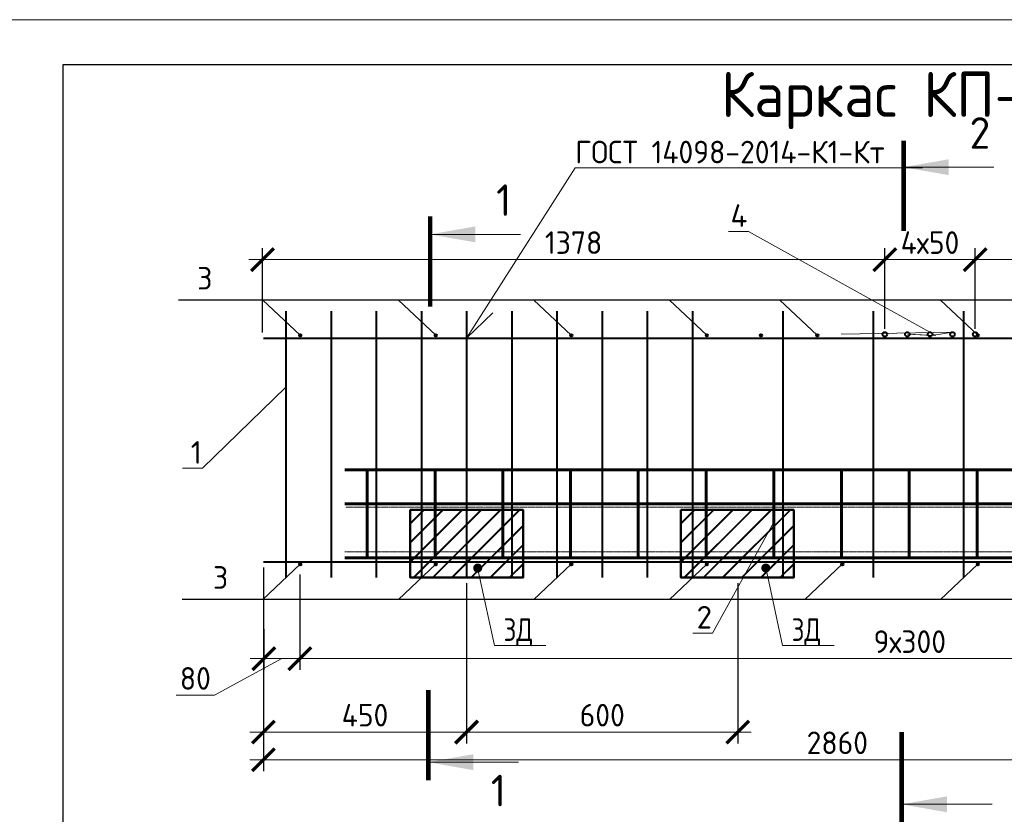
# Model space of a CAD drawing. Header units: millimetres. Extents: x 251864 to 617215, y -272865 to -46010.
# Tile 46 of 53: x 518573 to 529471, y -217609 to -208811. Entities that reach past the tile are written whole.
import ezdxf
from ezdxf import colors
from ezdxf.entities.mleader import LeaderData, LeaderLine
from ezdxf.math import Vec2, Vec3

# ---------------------------------------------------------------- set-up
doc = ezdxf.new("R2010")
doc.units = ezdxf.units.MM
doc.linetypes.add('CENTER2', pattern=[28.575, 19.05, -3.175, 3.175, -3.175])
doc.layers.get('Defpoints').update_dxf_attribs({"color": 140})
for name, color, linetype, lineweight in [('RAZMER', 100, 'Continuous', 15), ('Армирование', 3, 'Continuous', 40), ('Выноски', 20, 'Continuous', 20), ('подоснова', 151, 'Continuous', 5), ('поз.', 2, 'Continuous', 25), ('Размеры', 54, 'Continuous', 20), ('СО_ОСНОВНАЯ_060', 142, 'Continuous', 60), ('Текст-тонкая', 4, 'Continuous', 15), ('ТОНКИЕ', 7, 'Continuous', 9)]:
    doc.layers.add(name, color=color, linetype=linetype, lineweight=lineweight)
doc.layers.add('ТОЛСТЫЕ_ОСНОВНЫЕ', color=6, linetype='Continuous')
doc.styles.add('GOST-2.304_Type-B', font='GOST_Common.ttf')
doc.styles.add('ГОСТ', font='GOST_Common.ttf')
doc.dimstyles.new('ГОСТ', dxfattribs={"dimscale": 0, "dimtxt": 2.5, "dimasz": 2.5, "dimexe": 1.25, "dimexo": 0.625, "dimtad": 1, "dimdec": 0, "dimtxsty": 'ГОСТ', "dimblk": 'ARCHTICK', "dimcen": 2.5, "dimdle": 1.5, "dimclrd": 256, "dimclre": 256, "dimclrt": 256, "dimadec": 0, "dimazin": 0, "dimtfac": 1, "dimtdec": 0, "dimtmove": 1, "dimatfit": 3, "dimfxl": 2, "dimtfill": 1, "dimlwd": -1, "dimarcsym": 0})

# ---------------------------------------------------------------- blocks, each defined once
blk = doc.blocks.new('*U281')
at = {"layer": 'ТОЛСТЫЕ_ОСНОВНЫЕ', "color": 6}
blk.add_lwpolyline([(20, 5), (205, 5), (205, 292), (20, 292)], close=True, dxfattribs=at)
at = {"layer": 'ТОНКИЕ'}
blk.add_lwpolyline([(0, 0), (210, 0), (210, 297), (0, 297)], close=True, dxfattribs=at)
blk = doc.blocks.new('_ArchTick')
at = {"color": 0, "linetype": 'ByBlock', "const_width": 0.15}
blk.add_lwpolyline([(-0.5, -0.5), (0.5, 0.5)], dxfattribs=at)
blk = doc.blocks.new('*D1252')
at = {"layer": 'Defpoints', "color": 0, "transparency": 16777216}
for p in [(521673, -214890), (521275, -215495), (521673, -215885)]:
    blk.add_point(p, dxfattribs=at)
at = {"layer": 'Размеры', "lineweight": -2, "transparency": 16777216}
for p, q in [((521673, -214953), (521673, -216010)), ((521275, -215557), (521275, -216010))]:
    blk.add_line(p, q, dxfattribs=at)
at = {"layer": 'Размеры', "transparency": 16777216}
for p, q in [((521474, -215885), (520729, -216291)), ((521125, -215885), (521823, -215885)), ((520729, -216291), (520304, -216291))]:
    blk.add_line(p, q, dxfattribs=at)
at = {"layer": 'Размеры', "transparency": 16777216, "xscale": 250, "yscale": 250, "zscale": 250, "rotation": 180}
blk.add_blockref('_ArchTick', (521275, -215885), dxfattribs=at)
at = {"layer": 'Размеры', "transparency": 16777216, "xscale": 250, "yscale": 250, "zscale": 250}
blk.add_blockref('_ArchTick', (521673, -215885), dxfattribs=at)
at = {"layer": 'Размеры', "transparency": 16777216, "insert": (520517, -216104), "char_height": 250, "attachment_point": 5, "style": 'ГОСТ', "bg_fill": 3, "box_fill_scale": 1.1, "bg_fill_color": 256, "bg_fill_true_color": 13158600, "bg_fill_transparency": 0}
blk.add_mtext('80', dxfattribs=at)
blk = doc.blocks.new('*D1254')
at = {"layer": 'Defpoints', "color": 0, "transparency": 16777216}
for p in [(521270, -215251), (535570, -215405), (535570, -217005)]:
    blk.add_point(p, dxfattribs=at)
at = {"layer": 'Размеры', "lineweight": -2, "transparency": 16777216}
for p, q in [((521270, -215314), (521270, -217130)), ((535570, -215468), (535570, -217130))]:
    blk.add_line(p, q, dxfattribs=at)
at = {"layer": 'Размеры', "transparency": 16777216}
blk.add_line((521120, -217005), (535720, -217005), dxfattribs=at)
at = {"layer": 'Размеры', "transparency": 16777216, "xscale": 250, "yscale": 250, "zscale": 250, "rotation": 180}
blk.add_blockref('_ArchTick', (521270, -217005), dxfattribs=at)
at = {"layer": 'Размеры', "transparency": 16777216, "xscale": 250, "yscale": 250, "zscale": 250}
blk.add_blockref('_ArchTick', (535570, -217005), dxfattribs=at)
at = {"layer": 'Размеры', "transparency": 16777216, "insert": (527623, -216817), "char_height": 250, "attachment_point": 5, "style": 'ГОСТ', "bg_fill": 3, "box_fill_scale": 1.1, "bg_fill_color": 256, "bg_fill_true_color": 13158600, "bg_fill_transparency": 0}
blk.add_mtext('2860', dxfattribs=at)
blk = doc.blocks.new('*D1255')
at = {"layer": 'Defpoints', "color": 0, "transparency": 16777216}
for p in [(535178, -214890), (521673, -215481), (535178, -215885)]:
    blk.add_point(p, dxfattribs=at)
at = {"layer": 'Размеры', "lineweight": -2, "transparency": 16777216}
for p, q in [((535178, -214953), (535178, -216010)), ((521673, -215544), (521673, -216010))]:
    blk.add_line(p, q, dxfattribs=at)
at = {"layer": 'Размеры', "transparency": 16777216}
blk.add_line((521523, -215885), (535328, -215885), dxfattribs=at)
at = {"layer": 'Размеры', "transparency": 16777216, "xscale": 250, "yscale": 250, "zscale": 250, "rotation": 180}
blk.add_blockref('_ArchTick', (521673, -215885), dxfattribs=at)
at = {"layer": 'Размеры', "transparency": 16777216, "xscale": 250, "yscale": 250, "zscale": 250}
blk.add_blockref('_ArchTick', (535178, -215885), dxfattribs=at)
at = {"layer": 'Размеры', "transparency": 16777216, "insert": (528425, -215697), "char_height": 250, "attachment_point": 5, "style": 'ГОСТ', "bg_fill": 3, "box_fill_scale": 1.1, "bg_fill_color": 256, "bg_fill_true_color": 13158600, "bg_fill_transparency": 0}
blk.add_mtext('9х300', dxfattribs=at)
blk = doc.blocks.new('_None')
blk = doc.blocks.new('*D1256')
at = {"layer": 'Defpoints', "color": 0, "transparency": 16777216}
for p in [(529149, -211467), (529149, -212294), (535560, -212338)]:
    blk.add_point(p, dxfattribs=at)
at = {"layer": 'Размеры', "lineweight": -2, "transparency": 16777216}
for p, q in [((529149, -212232), (529149, -211342)), ((535560, -212275), (535560, -211342))]:
    blk.add_line(p, q, dxfattribs=at)
at = {"layer": 'Размеры', "transparency": 16777216}
blk.add_line((535710, -211467), (528999, -211467), dxfattribs=at)
at = {"layer": 'Размеры', "transparency": 16777216, "xscale": 250, "yscale": 250, "zscale": 250, "rotation": 180}
blk.add_blockref('_ArchTick', (529149, -211467), dxfattribs=at)
at = {"layer": 'Размеры', "transparency": 16777216, "xscale": 250, "yscale": 250, "zscale": 250}
blk.add_blockref('_ArchTick', (535560, -211467), dxfattribs=at)
at = {"layer": 'Размеры', "transparency": 16777216, "insert": (532354, -211279), "char_height": 250, "attachment_point": 5, "style": 'ГОСТ', "bg_fill": 3, "box_fill_scale": 1.1, "bg_fill_color": 256, "bg_fill_true_color": 13158600, "bg_fill_transparency": 0}
blk.add_mtext('1282', dxfattribs=at)
blk = doc.blocks.new('*D1257')
at = {"layer": 'Defpoints', "color": 0, "transparency": 16777216}
for p in [(528149, -211467), (528149, -212294), (529149, -212294)]:
    blk.add_point(p, dxfattribs=at)
at = {"layer": 'Размеры', "lineweight": -2, "transparency": 16777216}
for p, q in [((528149, -212232), (528149, -211342)), ((529149, -212232), (529149, -211342))]:
    blk.add_line(p, q, dxfattribs=at)
at = {"layer": 'Размеры', "transparency": 16777216}
blk.add_line((529299, -211467), (527999, -211467), dxfattribs=at)
at = {"layer": 'Размеры', "transparency": 16777216, "xscale": 250, "yscale": 250, "zscale": 250, "rotation": 180}
blk.add_blockref('_ArchTick', (528149, -211467), dxfattribs=at)
at = {"layer": 'Размеры', "transparency": 16777216, "xscale": 250, "yscale": 250, "zscale": 250}
blk.add_blockref('_ArchTick', (529149, -211467), dxfattribs=at)
at = {"layer": 'Размеры', "transparency": 16777216, "insert": (528649, -211279), "char_height": 250, "attachment_point": 5, "style": 'ГОСТ', "bg_fill": 3, "box_fill_scale": 1.1, "bg_fill_color": 256, "bg_fill_true_color": 13158600, "bg_fill_transparency": 0}
blk.add_mtext('4х50', dxfattribs=at)
blk = doc.blocks.new('*D1258')
at = {"layer": 'Defpoints', "color": 0, "transparency": 16777216}
for p in [(521260, -211467), (528149, -212294), (521260, -212338)]:
    blk.add_point(p, dxfattribs=at)
at = {"layer": 'Размеры', "lineweight": -2, "transparency": 16777216}
for p, q in [((521260, -212275), (521260, -211342)), ((528149, -212232), (528149, -211342))]:
    blk.add_line(p, q, dxfattribs=at)
at = {"layer": 'Размеры', "transparency": 16777216}
blk.add_line((528299, -211467), (521110, -211467), dxfattribs=at)
at = {"layer": 'Размеры', "transparency": 16777216, "xscale": 250, "yscale": 250, "zscale": 250, "rotation": 180}
blk.add_blockref('_ArchTick', (521260, -211467), dxfattribs=at)
at = {"layer": 'Размеры', "transparency": 16777216, "xscale": 250, "yscale": 250, "zscale": 250}
blk.add_blockref('_ArchTick', (528149, -211467), dxfattribs=at)
at = {"layer": 'Размеры', "transparency": 16777216, "insert": (524704, -211279), "char_height": 250, "attachment_point": 5, "style": 'ГОСТ', "bg_fill": 3, "box_fill_scale": 1.1, "bg_fill_color": 256, "bg_fill_true_color": 13158600, "bg_fill_transparency": 0}
blk.add_mtext('1378', dxfattribs=at)
blk = doc.blocks.new('_Dot')
at = {"color": 0, "linetype": 'ByBlock', "lineweight": -2}
blk.add_line((-0.5, 0), (-1, 0), dxfattribs=at)
at = {"color": 0, "linetype": 'ByBlock', "const_width": 0.5}
blk.add_lwpolyline([(-0.25, 0, 1), (0.25, 0, 1)], format="xyb", close=True, dxfattribs=at)
blk = doc.blocks.new('*D1355')
at = {"layer": 'Defpoints', "color": 0, "transparency": 16777216}
for p in [(521270, -214813), (523520, -214988), (523520, -216698)]:
    blk.add_point(p, dxfattribs=at)
at = {"layer": 'Размеры', "lineweight": -2, "transparency": 16777216}
for p, q in [((521270, -214876), (521270, -216823)), ((523520, -215050), (523520, -216823))]:
    blk.add_line(p, q, dxfattribs=at)
at = {"layer": 'Размеры', "transparency": 16777216}
blk.add_line((521120, -216698), (523670, -216698), dxfattribs=at)
at = {"layer": 'Размеры', "transparency": 16777216, "xscale": 250, "yscale": 250, "zscale": 250, "rotation": 180}
blk.add_blockref('_ArchTick', (521270, -216698), dxfattribs=at)
at = {"layer": 'Размеры', "transparency": 16777216, "xscale": 250, "yscale": 250, "zscale": 250}
blk.add_blockref('_ArchTick', (523520, -216698), dxfattribs=at)
at = {"layer": 'Размеры', "transparency": 16777216, "insert": (522395, -216511), "char_height": 250, "attachment_point": 5, "style": 'ГОСТ', "bg_fill": 3, "box_fill_scale": 1.1, "bg_fill_color": 256, "bg_fill_true_color": 13158600, "bg_fill_transparency": 0}
blk.add_mtext('450', dxfattribs=at)
blk = doc.blocks.new('*D1356')
at = {"layer": 'Defpoints', "color": 0, "transparency": 16777216}
for p in [(523520, -214988), (526521, -214988), (526521, -216698)]:
    blk.add_point(p, dxfattribs=at)
at = {"layer": 'Размеры', "lineweight": -2, "transparency": 16777216}
for p, q in [((523520, -215050), (523520, -216823)), ((526521, -215050), (526521, -216823))]:
    blk.add_line(p, q, dxfattribs=at)
at = {"layer": 'Размеры', "transparency": 16777216}
blk.add_line((523370, -216698), (526671, -216698), dxfattribs=at)
at = {"layer": 'Размеры', "transparency": 16777216, "xscale": 250, "yscale": 250, "zscale": 250, "rotation": 180}
blk.add_blockref('_ArchTick', (523520, -216698), dxfattribs=at)
at = {"layer": 'Размеры', "transparency": 16777216, "xscale": 250, "yscale": 250, "zscale": 250}
blk.add_blockref('_ArchTick', (526521, -216698), dxfattribs=at)
at = {"layer": 'Размеры', "transparency": 16777216, "insert": (525021, -216511), "char_height": 250, "attachment_point": 5, "style": 'ГОСТ', "bg_fill": 3, "box_fill_scale": 1.1, "bg_fill_color": 256, "bg_fill_true_color": 13158600, "bg_fill_transparency": 0}
blk.add_mtext('600', dxfattribs=at)

msp = doc.modelspace()

# ---------------------------------------------------------------- hatches: boundary and pattern name
at = {"layer": 'Выноски'}
for points in [[(528356.6, -210444.1), (528856.6, -210355.9), (528856.6, -210532.2)], [(528336.2, -217498), (528836.2, -217409.8), (528836.2, -217586.2)]]:
    msp.add_hatch(color=256, dxfattribs=at).paths.add_polyline_path(points, flags=0)

# ---------------------------------------------------------------- linework, layer by layer
at = {"layer": 'Армирование'}
for p, q in [((521519.9, -212037.9), (521519.9, -214987.9)), ((522019.9, -212037.9), (522019.9, -214987.9)), ((522519.9, -212037.9), (522519.9, -214987.9)), ((523019.9, -212037.9), (523019.9, -214987.9)), ((523519.9, -212037.9), (523519.9, -214987.9)), ((524019.9, -212037.9), (524019.9, -214987.9)), ((524519.9, -212037.9), (524519.9, -214987.9)), ((525019.9, -212037.9), (525019.9, -214987.9)), ((525519.9, -212037.9), (525519.9, -214987.9)), ((526019.9, -212037.9), (526019.9, -214987.9)), ((527019.9, -212037.9), (527019.9, -214987.9)), ((528019.9, -212037.9), (528019.9, -214987.9)), ((529019.9, -212037.9), (529019.9, -214987.9)), ((521269.9, -212337.9), (535569.9, -212337.9)), ((521269.9, -214813.4), (535569.9, -214813.4))]:
    msp.add_line(p, q, dxfattribs=at)
for centre, radius in [((521678, -212304.6), 12), ((523178, -212304.6), 12), ((524678, -212304.6), 12), ((526178, -212304.6), 12), ((526778, -212304.6), 12), ((527401.1, -212304.6), 12), ((528148.5, -212294.2), 25), ((528398.5, -212294.2), 25), ((528648.5, -212294.2), 25), ((528898.5, -212294.2), 25), ((529148.5, -212294.2), 25), ((529178, -212304.6), 12), ((521678, -214840.6), 12)]:
    msp.add_circle(centre, radius, dxfattribs=at)
at = {"layer": 'Выноски'}
for p, q in [((528356.6, -210444.1), (529356.6, -210444.1)), ((528336.2, -217498), (529336.2, -217498))]:
    msp.add_line(p, q, dxfattribs=at)
at = {"layer": 'подоснова', "ltscale": 0.3}
msp.add_line((523519.9, -212337.9), (523810.9, -212057), dxfattribs=at)
at = {"layer": 'поз.', "ltscale": 25}
for points in [[(521425.5, -211915.2), (520331.7, -211915.2)], [(534764.1, -211915.2), (520938, -211915.2)], [(521678, -212304.6), (521264.1, -211915.2)], [(523178, -212304.6), (522764.1, -211915.2)], [(524678, -212304.6), (524264.1, -211915.2)], [(526178, -212304.6), (525764.1, -211915.2)], [(527401.1, -212304.6), (526987.2, -211915.2)], [(529178, -212304.6), (528764.1, -211915.2)]]:
    msp.add_lwpolyline(points, dxfattribs=at)
at = {"layer": 'СО_ОСНОВНАЯ_060', "ltscale": 100}
for points in [[(522169.9, -213794), (534669.9, -213794)], [(522419.9, -214770.5), (522419.9, -213794)], [(523169.9, -214770.5), (523169.9, -213794)], [(523169.9, -214770.5), (523169.9, -213794)], [(523919.9, -214770.5), (523919.9, -213794)], [(523919.9, -214770.5), (523919.9, -213794)], [(524669.9, -214770.5), (524669.9, -213794)], [(524669.9, -214770.5), (524669.9, -213794)], [(525419.9, -214770.5), (525419.9, -213794)], [(525419.9, -214770.5), (525419.9, -213794)], [(526169.9, -214770.5), (526169.9, -213794)], [(526169.9, -214770.5), (526169.9, -213794)], [(526919.9, -214770.5), (526919.9, -213794)], [(526919.9, -214770.5), (526919.9, -213794)], [(527669.9, -214770.5), (527669.9, -213794)], [(528419.9, -214770.5), (528419.9, -213794)], [(529169.9, -214770.5), (529169.9, -213794)], [(522169.9, -214170.1), (534669.9, -214170.1)], [(522169.9, -214770.5), (534669.9, -214770.5)]]:
    msp.add_lwpolyline(points, dxfattribs=at)
at = {"layer": 'Текст-тонкая', "color": 0, "linetype": 'CENTER2', "ltscale": 0.1}
for points in [[(522178.9, -214207), (534678.9, -214207)], [(522169.9, -214702.2), (534669.9, -214702.2)]]:
    msp.add_lwpolyline(points, dxfattribs=at)

# ---------------------------------------------------------------- block references
at = {"xscale": 100, "yscale": 100, "zscale": 100}
msp.add_blockref('*U281', (517048.6, -238510.6), dxfattribs=at)

# ---------------------------------------------------------------- texts
at = {"layer": 'Выноски', "style": 'GOST-2.304_Type-B'}
for s, p in [('2', (529087.1, -210240.4)), ('1', (523845.9, -210984.1))]:
    msp.add_text(s, height=350, dxfattribs=at).set_placement(p)
at = {"layer": 'Размеры', "attachment_point": 5, "style": 'GOST-2.304_Type-B'}
for s, insert, char_height in [('Каркас КП-5', (528185.9, -209705), 500), ('3', (520621.8, -211673.2), 250)]:
    msp.add_mtext_dynamic_manual_height_columns(s, width=15225.227, gutter_width=15, heights=[0], dxfattribs=dict(at, insert=insert, char_height=char_height))

# ---------------------------------------------------------------- leaders
at = {"layer": 'подоснова', "ltscale": 0.3}
ml = msp.add_multileader_mtext('Standard', dxfattribs=at)
ml.set_content('ГОСТ 14098-2014-К1-Кт', color=256, style='GOST-2.304_Type-B')
ml.set_leader_properties(color=256, linetype='ByLayer', lineweight=15)
ml.set_arrow_properties(name='NONE')
ml.build(insert=Vec2(0, 0))
ml.multileader.update_dxf_attribs({"text_left_attachment_type": 6, "text_right_attachment_type": 6, "dogleg_length": 0.1, "arrow_head_size": 0.18})
ctx = ml.context
ctx.base_point, ctx.char_height, ctx.arrow_head_size, ctx.landing_gap_size, ctx.plane_origin = Vec3(524721, -210451), 250, 0.18, 0.2, Vec3(524129.6, -209722.6)
ctx.left_attachment, ctx.right_attachment = 6, 6
notes = []
notes.append((ctx, [(0, (1, 1, 0), (524720.9, -210451), (1, 0), 0.1, [(0, [(523519.9, -212337.9)], 0, [])])]))
ctx.mtext.insert, ctx.mtext.flow_direction = Vec3(524721.2, -210151), 5
at = {"layer": 'подоснова'}
ml = msp.add_multileader_mtext('Standard', dxfattribs=at)
ml.set_content('{\\fISOCPEUR|b0|i0|c204|p34;1}', color=256, style='GOST-2.304_Type-B')
ml.set_leader_properties(color=256, linetype='ByLayer', lineweight=15)
ml.set_arrow_properties(name='NONE')
ml.build(insert=Vec2(0, 0))
ml.multileader.update_dxf_attribs({"text_left_attachment_type": 6, "text_right_attachment_type": 6, "dogleg_length": 10, "arrow_head_size": 18})
ctx = ml.context
ctx.base_point, ctx.char_height, ctx.arrow_head_size, ctx.landing_gap_size, ctx.plane_origin = Vec3(520470.5, -213776.7), 250, 18, 20, Vec3(527108.2, -214249.4)
ctx.left_attachment, ctx.right_attachment, ctx.text_align_type = 6, 6, 1
notes.append((ctx, [(0, (1, 1, 0), (520595.5, -213776.7), (-1, 0), 10, [(1, [(521519.9, -212878.3)], 0, [])])]))
ctx.mtext.insert, ctx.mtext.width, ctx.mtext.alignment, ctx.mtext.flow_direction = Vec3(520528, -213476.7), 3036.308, 2, 5
for ctx, leaders in notes:
    for number, flags, end, landing, length, lines in leaders:
        leader = LeaderData()
        leader.index, (leader.has_last_leader_line, leader.has_dogleg_vector, leader.attachment_direction) = number, flags
        leader.last_leader_point, leader.dogleg_vector, leader.dogleg_length = Vec3(end), Vec3(landing), length
        for number, points, colour, breaks in lines:
            line = LeaderLine()
            line.index, line.vertices, line.color, line.breaks = number, Vec3.list(points), colors.encode_raw_color(colour), breaks
            leader.lines.append(line)
        ctx.leaders.append(leader)

# ---------------------------------------------------------------- next in the draw order: dimensions: what is measured, and where the dimension line sits
at = {"layer": 'Размеры'}
dim = msp.add_linear_dim(base=(529148.5, -211466.7), p1=(535559.9, -212337.9), p2=(529148.5, -212294.2), angle=180, dimstyle='ГОСТ', override={"dimscale": 100, "dimlfac": 0.2, "dimtix": 0, "dimtofl": 1, "dimtmove": 1, "dimatfit": 3}, dxfattribs=at)
dim.commit()
dim.dimension.update_dxf_attribs({"geometry": '*D1256', "text_midpoint": (532354.2, -211279.2)})
dim = msp.add_linear_dim(base=(521673, -215884.9), p1=(521274.9, -215495), p2=(521673, -214890), dimstyle='ГОСТ', override={"dimscale": 100, "dimlfac": 0.2}, dxfattribs=at)
dim.commit()
dim.dimension.update_dxf_attribs({"geometry": '*D1252', "text_midpoint": (520666.9, -216291.2), "dimtype": 160})

# ---------------------------------------------------------------- next in the draw order: linework, layer by layer
at = {"layer": 'поз.', "ltscale": 25}
for points in [[(521678, -214840.6), (521264.1, -215230.1)], [(534764.1, -215230.1), (520370.6, -215230.5)]]:
    msp.add_lwpolyline(points, dxfattribs=at)

# ---------------------------------------------------------------- next in the draw order: texts
at = {"layer": 'Размеры', "insert": (520796.8, -214986.1), "char_height": 250, "attachment_point": 5, "style": 'GOST-2.304_Type-B'}
msp.add_mtext_dynamic_manual_height_columns('3', width=15225.227, gutter_width=15, heights=[0], dxfattribs=at)

# ---------------------------------------------------------------- next in the draw order: dimensions: what is measured, and where the dimension line sits
at = {"layer": 'Размеры'}
dim = msp.add_linear_dim(base=(528148.5, -211466.7), p1=(529148.5, -212294.2), p2=(528148.5, -212294.2), angle=180, text='4х50', dimstyle='ГОСТ', override={"dimscale": 100, "dimlfac": 0.2, "dimtix": 0, "dimtofl": 1, "dimtmove": 1, "dimatfit": 3}, dxfattribs=at)
dim.commit()
dim.dimension.update_dxf_attribs({"geometry": '*D1257', "text_midpoint": (528648.5, -211279.2)})

# ---------------------------------------------------------------- next in the draw order: dimensions: what is measured, and where the dimension line sits
dim = msp.add_linear_dim(base=(521259.9, -211466.7), p1=(528148.5, -212294.2), p2=(521259.9, -212337.9), angle=180, dimstyle='ГОСТ', override={"dimscale": 100, "dimlfac": 0.2, "dimtix": 0, "dimtofl": 1, "dimtmove": 1, "dimatfit": 3}, dxfattribs=at)
dim.commit()
dim.dimension.update_dxf_attribs({"geometry": '*D1258', "text_midpoint": (524704.2, -211279.2)})
dim = msp.add_linear_dim(base=(535569.9, -217004.8), p1=(521269.9, -215251.1), p2=(535569.9, -215405.5), dimstyle='ГОСТ', override={"dimscale": 100, "dimlfac": 0.2}, dxfattribs=at)
dim.commit()
dim.dimension.update_dxf_attribs({"geometry": '*D1254', "text_midpoint": (527623.4, -217004.8), "dimtype": 160})

# ---------------------------------------------------------------- next in the draw order: hatches: boundary and pattern name
at = {"layer": 'Выноски'}
for points in [[(523115.5, -211187.8), (523615.5, -211099.6), (523615.5, -211275.9)], [(523095, -217031.5), (523595, -216943.3), (523595, -217119.7)]]:
    msp.add_hatch(color=256, dxfattribs=at).paths.add_polyline_path(points, flags=0)

# ---------------------------------------------------------------- next in the draw order: linework, layer by layer
for p, q in [((523115.5, -211187.8), (524115.5, -211187.8)), ((523095, -217031.5), (524095, -217031.5))]:
    msp.add_line(p, q, dxfattribs=at)
for points in [[(528356.6, -211151.2, 50, 50, 0), (528356.6, -210151.2, 50, 50, 0)], [(523115.5, -211987.8, 50, 50, 0), (523115.5, -210987.8, 50, 50, 0)]]:
    msp.add_lwpolyline(points, format="xyseb", dxfattribs=at)
at = {"layer": 'Выноски', "const_width": 50}
for points in [[(523095, -216231.5), (523095, -217231.5)], [(528336.2, -216698), (528336.2, -217698)]]:
    msp.add_lwpolyline(points, dxfattribs=at)

# ---------------------------------------------------------------- next in the draw order: texts
at = {"layer": 'Выноски', "style": 'GOST-2.304_Type-B'}
msp.add_text('1', height=350, dxfattribs=at).set_placement((523787.8, -217520.8))

# ---------------------------------------------------------------- next in the draw order: dimensions: what is measured, and where the dimension line sits
at = {"layer": 'Размеры'}
dim = msp.add_linear_dim(base=(535178, -215884.9), p1=(521673, -215481.2), p2=(535178, -214890), text='9х300', dimstyle='ГОСТ', override={"dimscale": 100, "dimlfac": 0.2, "dimtix": 0, "dimtofl": 1, "dimtmove": 1, "dimatfit": 3}, dxfattribs=at)
dim.commit()
dim.dimension.update_dxf_attribs({"geometry": '*D1255', "text_midpoint": (528425.5, -215697.4)})

# ---------------------------------------------------------------- next in the draw order: leaders
at = {"layer": 'подоснова'}
ml = msp.add_multileader_mtext('Standard', dxfattribs=at)
ml.set_content('{\\fISOCPEUR|b0|i0|c204|p34;4}', color=256, style='GOST-2.304_Type-B')
ml.set_leader_properties(color=256, linetype='ByLayer', lineweight=15)
ml.set_arrow_properties(name='NONE')
ml.build(insert=Vec2(0, 0))
ml.multileader.update_dxf_attribs({"text_left_attachment_type": 6, "text_right_attachment_type": 6, "dogleg_length": 10, "arrow_head_size": 18})
ctx = ml.context
ctx.base_point, ctx.char_height, ctx.arrow_head_size, ctx.landing_gap_size, ctx.plane_origin = Vec3(526439.4, -211154.8), 250, 18, 20, Vec3(533152.2, -211417.6)
ctx.left_attachment, ctx.right_attachment, ctx.text_align_type = 6, 6, 1
notes = []
notes.append((ctx, [(0, (1, 1, 0), (526639.4, -211154.8), (-1, 0), 10, [(4, [(527666.3, -212294.2), (528898.5, -212269.2), (528668.7, -212309), (528398.5, -212294.2), (528713.1, -212306.4)], 0, [])])]))
ctx.mtext.insert, ctx.mtext.width, ctx.mtext.alignment, ctx.mtext.flow_direction = Vec3(526534.4, -210854.8), 3036.308, 2, 5
for ctx, leaders in notes:
    for number, flags, end, landing, length, lines in leaders:
        leader = LeaderData()
        leader.index, (leader.has_last_leader_line, leader.has_dogleg_vector, leader.attachment_direction) = number, flags
        leader.last_leader_point, leader.dogleg_vector, leader.dogleg_length = Vec3(end), Vec3(landing), length
        for number, points, colour, breaks in lines:
            line = LeaderLine()
            line.index, line.vertices, line.color, line.breaks = number, Vec3.list(points), colors.encode_raw_color(colour), breaks
            leader.lines.append(line)
        ctx.leaders.append(leader)

# ---------------------------------------------------------------- next in the draw order: hatches: boundary and pattern name
at = {"layer": 'Размеры'}
h = msp.add_hatch(dxfattribs=at)
h.set_pattern_fill('JIS_RC_30', color=256, scale=5)
h.set_pattern_definition([(45, (-35192.9, -79861.87), (-106.066017, 106.066017), []), (45, (-35187.9, -79861.87), (-106.066017, 106.066017), []), (45, (-35182.9, -79861.87), (-106.066017, 106.066017), [])])
h.paths.add_polyline_path([(523047, -214143.8, -1), (523059.2, -214095.3, -1)], flags=16)
h.paths.add_polyline_path([(524144.9, -214237.9), (522894.9, -214237.9), (522894.9, -214987.9), (524144.9, -214987.9)])
h = msp.add_hatch(dxfattribs=at)
h.set_pattern_fill('JIS_RC_30', color=256, scale=5)
h.set_pattern_definition([(45, (-32196.35, -79861.59), (-106.066017, 106.066017), []), (45, (-32191.35, -79861.59), (-106.066017, 106.066017), []), (45, (-32186.35, -79861.59), (-106.066017, 106.066017), [])])
h.paths.add_polyline_path([(526043.5, -214143.5, -1), (526055.7, -214095.1, -1)], flags=16)
h.paths.add_polyline_path([(527141.5, -214237.7), (525891.5, -214237.7), (525891.5, -214987.7), (527141.5, -214987.7)])

# ---------------------------------------------------------------- next in the draw order: linework, layer by layer
at = {"layer": 'Армирование'}
for centre in [(523178, -214840.6), (523178, -214840.6), (524678, -214840.6), (524678, -214840.6), (526178, -214840.6), (526178, -214840.6), (527678, -214840.6), (529178, -214840.6)]:
    msp.add_circle(centre, 12, dxfattribs=at)
at = {"layer": 'поз.', "ltscale": 25}
for points in [[(523178, -214840.6), (522764.1, -215230.1)], [(524678, -214840.6), (524264.1, -215230.1)], [(526178, -214840.6), (525764.1, -215230.1)], [(527678, -214840.6), (527264.1, -215230.1)], [(529178, -214840.6), (528764.1, -215230.1)]]:
    msp.add_lwpolyline(points, dxfattribs=at)
at = {"layer": 'Размеры', "lineweight": 50}
for points in [[(522894.9, -214237.9), (524144.9, -214237.9), (524144.9, -214987.9), (522894.9, -214987.9)], [(525891.5, -214237.7), (527141.5, -214237.7), (527141.5, -214987.7), (525891.5, -214987.7)]]:
    msp.add_lwpolyline(points, close=True, dxfattribs=at)

# ---------------------------------------------------------------- next in the draw order: leaders
at = {"layer": 'RAZMER', "color": 1, "ltscale": 100}
ml = msp.add_multileader_mtext('Standard', dxfattribs=at)
ml.set_content('{\\fGOST 2.304 type A|b0|i0|c204|p34;ЗД}', color=1, style='ГОСТ')
ml.set_leader_properties(color=256, linetype='ByLayer', lineweight=-1)
ml.set_arrow_properties(name='DOT')
ml.build(insert=Vec2(0, 0))
ml.multileader.update_dxf_attribs({"text_left_attachment_type": 6, "text_right_attachment_type": 6, "dogleg_length": 0.6, "arrow_head_size": 100, "scale": 100})
ctx = ml.context
ctx.base_point, ctx.scale, ctx.char_height, ctx.arrow_head_size, ctx.landing_gap_size, ctx.plane_origin = Vec3(523888.4, -215739.2), 100, 250, 100, 50, Vec3(523505.4, -214793)
ctx.left_attachment, ctx.right_attachment, ctx.text_align_type = 6, 6, 1
notes = []
notes.append((ctx, [(0, (1, 1, 0), (523828.4, -215739.2), (1, 0), 60, [(0, [(523642.4, -214881.9)], 0, [])])]))
ctx.mtext.insert, ctx.mtext.width, ctx.mtext.alignment, ctx.mtext.flow_direction = Vec3(524090.2, -215439.2), 471.412, 2, 5
ml = msp.add_multileader_mtext('Standard', dxfattribs=at)
ml.set_content('{\\fGOST 2.304 type A|b0|i0|c204|p34;ЗД}', color=1, style='ГОСТ')
ml.set_leader_properties(color=256, linetype='ByLayer', lineweight=-1)
ml.set_arrow_properties(name='DOT')
ml.build(insert=Vec2(0, 0))
ml.multileader.update_dxf_attribs({"text_left_attachment_type": 6, "text_right_attachment_type": 6, "dogleg_length": 0.6, "arrow_head_size": 100, "scale": 100})
ctx = ml.context
ctx.base_point, ctx.scale, ctx.char_height, ctx.arrow_head_size, ctx.landing_gap_size, ctx.plane_origin = Vec3(527077.5, -215739.2), 100, 250, 100, 50, Vec3(526694.5, -214793)
ctx.left_attachment, ctx.right_attachment, ctx.text_align_type = 6, 6, 1
notes.append((ctx, [(0, (1, 1, 0), (527017.5, -215739.2), (1, 0), 60, [(0, [(526831.5, -214881.9)], 0, [])])]))
ctx.mtext.insert, ctx.mtext.width, ctx.mtext.alignment, ctx.mtext.flow_direction = Vec3(527279.3, -215439.2), 471.412, 2, 5
at = {"layer": 'подоснова'}
ml = msp.add_multileader_mtext('Standard', dxfattribs=at)
ml.set_content('{\\fISOCPEUR|b0|i0|c204|p34;2}', color=256, style='GOST-2.304_Type-B')
ml.set_leader_properties(color=256, linetype='ByLayer', lineweight=15)
ml.set_arrow_properties(name='NONE')
ml.build(insert=Vec2(0, 0))
ml.multileader.update_dxf_attribs({"text_left_attachment_type": 6, "text_right_attachment_type": 6, "dogleg_length": 10, "arrow_head_size": 18})
ctx = ml.context
ctx.base_point, ctx.char_height, ctx.arrow_head_size, ctx.landing_gap_size, ctx.plane_origin = Vec3(526068.1, -215601.7), 250, 18, 20, Vec3(532755.8, -215864.5)
ctx.left_attachment, ctx.right_attachment, ctx.text_align_type = 6, 6, 1
notes.append((ctx, [(0, (1, 1, 0), (526243.1, -215601.7), (-1, 0), 10, [(1, [(526919.9, -214373.4)], 0, [])])]))
ctx.mtext.insert, ctx.mtext.width, ctx.mtext.alignment, ctx.mtext.flow_direction = Vec3(526150.6, -215301.7), 3036.308, 2, 5
for ctx, leaders in notes:
    for number, flags, end, landing, length, lines in leaders:
        leader = LeaderData()
        leader.index, (leader.has_last_leader_line, leader.has_dogleg_vector, leader.attachment_direction) = number, flags
        leader.last_leader_point, leader.dogleg_vector, leader.dogleg_length = Vec3(end), Vec3(landing), length
        for number, points, colour, breaks in lines:
            line = LeaderLine()
            line.index, line.vertices, line.color, line.breaks = number, Vec3.list(points), colors.encode_raw_color(colour), breaks
            leader.lines.append(line)
        ctx.leaders.append(leader)

# ---------------------------------------------------------------- next in the draw order: dimensions: what is measured, and where the dimension line sits
at = {"layer": 'Размеры'}
dim = msp.add_linear_dim(base=(523519.9, -216698.1), p1=(521269.9, -214813.4), p2=(523519.9, -214987.9), dimstyle='ГОСТ', override={"dimscale": 100, "dimlfac": 0.2}, dxfattribs=at)
dim.commit()
dim.dimension.update_dxf_attribs({"geometry": '*D1355', "text_midpoint": (522394.9, -216510.6)})

# ---------------------------------------------------------------- next in the draw order: dimensions: what is measured, and where the dimension line sits
dim = msp.add_linear_dim(base=(526521.5, -216698.1), p1=(523519.9, -214987.9), p2=(526521.5, -214987.7), dimstyle='ГОСТ', override={"dimscale": 100, "dimlfac": 0.2}, dxfattribs=at)
dim.commit()
dim.dimension.update_dxf_attribs({"geometry": '*D1356', "text_midpoint": (525020.7, -216510.6)})

doc.saveas('drawing.dxf')
